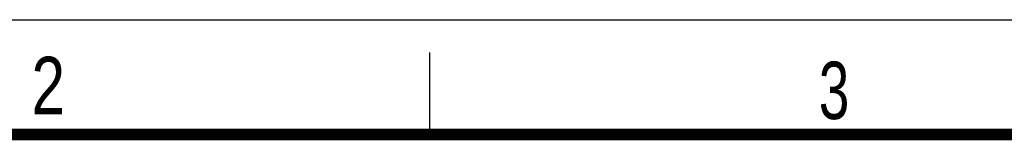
# Model space of a CAD drawing. Header units: millimetres. Extents: x 0 to 210, y 0 to 297.
# Tile 9 of 10: x 80 to 140, y 290 to 297. Entities that reach past the tile are written whole.
import ezdxf

# ---------------------------------------------------------------- set-up
doc = ezdxf.new("R2010")
doc.units = ezdxf.units.MM
doc.header["$LTSCALE"] = 19.36
doc.layers.get('0').update_dxf_attribs({"linetype": 'CONTINUOUS'})
doc.styles.add('TEXTSTYLE_2', font='txt', dxfattribs={"width": 0.75})

msp = doc.modelspace()

# ---------------------------------------------------------------- linework, layer by layer
at = {"color": 2, "linetype": 'CONTINUOUS'}
for p, q in [((0, 297), (210, 297)), ((105, 290), (105, 295))]:
    msp.add_line(p, q, dxfattribs=at)
at = {"color": 7, "linetype": 'CONTINUOUS', "const_width": 0.7}
msp.add_lwpolyline([(7, 290), (203, 290)], dxfattribs=at)

# ---------------------------------------------------------------- texts
at = {"color": 5, "linetype": 'CONTINUOUS', "style": 'TEXTSTYLE_2'}
for s, width, p in [('2', 0.785714, (80.731379, 291.239583)), ('3', 0.714286, (128.683914, 290.942865))]:
    msp.add_text(s, height=3.5, dxfattribs=dict(at, width=width)).set_placement(p)

doc.saveas('drawing.dxf')
